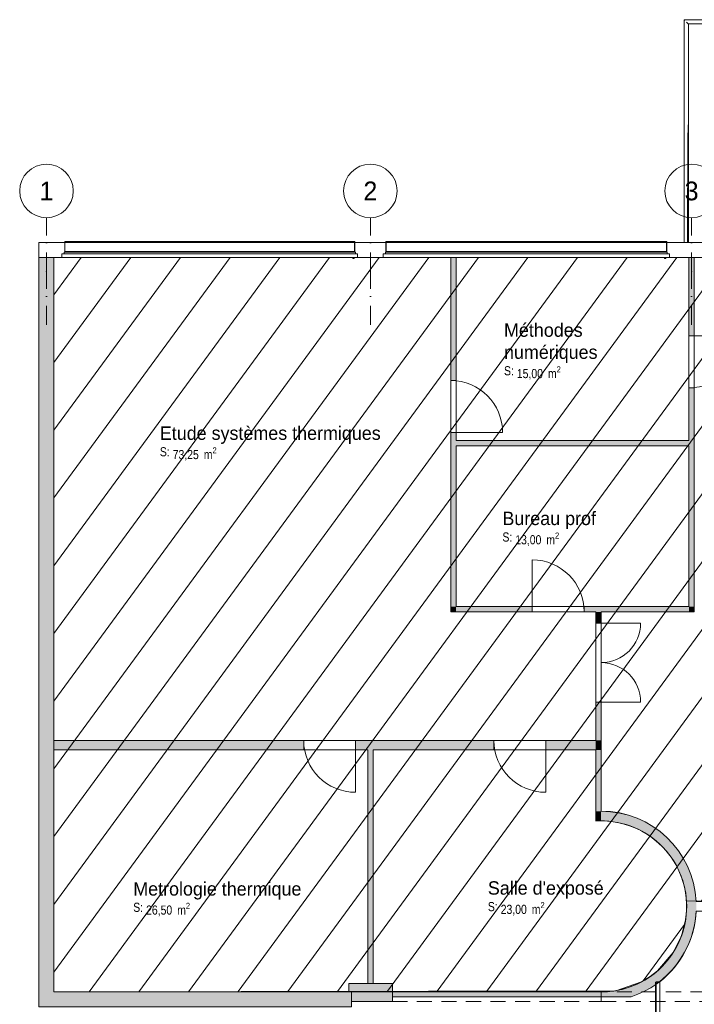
# Model space of a CAD drawing. Header units: millimetres. Extents: x -22000 to 226618, y -100134 to 72379.
# Tile 7 of 44: x -360 to 12240, y -14230 to 4161. Entities that reach past the tile are written whole.
import ezdxf
from ezdxf.enums import TextEntityAlignment as Align

# ---------------------------------------------------------------- set-up
doc = ezdxf.new("R2010")
doc.units = ezdxf.units.MM
doc.header["$MEASUREMENT"] = 0
doc.linetypes.add('Points tirets', pattern=[670.277762, 352.777767, -176.388884, 0, -141.111112])
doc.linetypes.add('Tirets', pattern=[458.610928, 282.222247, -176.388681])
for name, color, linetype in [('02-01 File _ Axe.Construction', 7, 'Continuous'), ('08-01 contour hachures', 7, 'Continuous'), ('A-AREA-____-OTLN.Modèle IFC', 7, 'Continuous'), ('A-FLOR-HRAL-OTLN.Modèle IFC', 7, 'Continuous'), ('A-GLAZ-____-OTLN.Modèle IFC', 7, 'Continuous'), ('A-WALL-____-OTLN.Modèle IFC', 7, 'Continuous'), ('Marques de Zone ARCHICAD', 7, 'Continuous'), ('Portes ARCHICAD', 7, 'Continuous')]:
    doc.layers.add(name, color=color, linetype=linetype)
doc.styles.add('STYLE_GENERE_1', font='txt')
doc.styles.add('STYLE_GENERE_2', font='ARIALN.TTF')
doc.styles.add('STYLE_GENERE_4', font='txt')

# ---------------------------------------------------------------- blocks, each defined once
blk = doc.blocks.new('Salle d_exposé_SA_17_1', base_point=(9379, -12204))
at = {"layer": 'Marques de Zone ARCHICAD', "color": 7, "lineweight": 9, "insert": (8624, -12322), "char_height": 170, "attachment_point": 1, "style": 'STYLE_GENERE_2'}
blk.add_mtext('\\A1;{\\pql;\\pt0,100;\\fArial Narrow|b0|i0|c0|p34;23,00\\fArial Narrow|b0|i0|c0|p34;\\A1{\\H.66x;\\S^  ;}\\fArial Narrow|b0|i0|c0|p34; m\\fArial Narrow|b0|i0|c0|p34;\\A1{\\H.66x;\\S2^  ;}}', dxfattribs=at)
at = {"layer": 'Marques de Zone ARCHICAD', "color": 7, "lineweight": 9}
for tag, height, style, p in [('ROOM_NAME', 250, 'STYLE_GENERE_1', (8384, -11932)), ('DUMMY_849', 250, 'STYLE_GENERE_1', (10375, -11858)), ('calculatedAreaCode', 170, 'STYLE_GENERE_2', (8384, -12320))]:
    blk.add_attdef(tag, text='', height=height, dxfattribs=dict(at, style=style)).set_placement(p, align=Align.TOP_LEFT)
blk = doc.blocks.new('Bureau prof_SA_18_1', base_point=(9475, -5301))
at = {"layer": 'Marques de Zone ARCHICAD', "color": 7, "lineweight": 9, "insert": (8896, -5419), "char_height": 170, "attachment_point": 1, "style": 'STYLE_GENERE_2'}
blk.add_mtext('\\A1;{\\pql;\\pt0,100;\\fArial Narrow|b0|i0|c0|p34;13,00\\fArial Narrow|b0|i0|c0|p34;\\A1{\\H.66x;\\S^  ;}\\fArial Narrow|b0|i0|c0|p34; m\\fArial Narrow|b0|i0|c0|p34;\\A1{\\H.66x;\\S2^  ;}}', dxfattribs=at)
at = {"layer": 'Marques de Zone ARCHICAD', "color": 7, "lineweight": 9}
for tag, height, style, p in [('DUMMY_849', 250, 'STYLE_GENERE_1', (10294, -4955)), ('ROOM_NAME', 250, 'STYLE_GENERE_1', (8656, -5029)), ('calculatedAreaCode', 170, 'STYLE_GENERE_2', (8656, -5417))]:
    blk.add_attdef(tag, text='', height=height, dxfattribs=dict(at, style=style)).set_placement(p, align=Align.TOP_LEFT)
blk = doc.blocks.new('Etude systèmes thermiques_ETU_19_1', base_point=(4173, -3709))
at = {"layer": 'Marques de Zone ARCHICAD', "color": 7, "lineweight": 9, "insert": (2498, -3827), "char_height": 170, "attachment_point": 1, "style": 'STYLE_GENERE_2'}
blk.add_mtext('\\A1;{\\pql;\\pt0,100;\\fArial Narrow|b0|i0|c0|p34;73,25\\fArial Narrow|b0|i0|c0|p34;\\A1{\\H.66x;\\S^  ;}\\fArial Narrow|b0|i0|c0|p34; m\\fArial Narrow|b0|i0|c0|p34;\\A1{\\H.66x;\\S2^  ;}}', dxfattribs=at)
at = {"layer": 'Marques de Zone ARCHICAD', "color": 7, "lineweight": 9}
for tag, height, style, p in [('ROOM_NAME', 250, 'STYLE_GENERE_1', (2258, -3437)), ('DUMMY_849', 250, 'STYLE_GENERE_1', (6088, -3363)), ('calculatedAreaCode', 170, 'STYLE_GENERE_2', (2258, -3825))]:
    blk.add_attdef(tag, text='', height=height, dxfattribs=dict(at, style=style)).set_placement(p, align=Align.TOP_LEFT)
blk = doc.blocks.new('Metrologie thermique_MET_20_1', base_point=(3228, -12216))
at = {"layer": 'Marques de Zone ARCHICAD', "color": 7, "lineweight": 9, "insert": (2001, -12335), "char_height": 170, "attachment_point": 1, "style": 'STYLE_GENERE_2'}
blk.add_mtext('\\A1;{\\pql;\\pt0,100;\\fArial Narrow|b0|i0|c0|p34;26,50\\fArial Narrow|b0|i0|c0|p34;\\A1{\\H.66x;\\S^  ;}\\fArial Narrow|b0|i0|c0|p34; m\\fArial Narrow|b0|i0|c0|p34;\\A1{\\H.66x;\\S2^  ;}}', dxfattribs=at)
at = {"layer": 'Marques de Zone ARCHICAD', "color": 7, "lineweight": 9}
for tag, height, style, p in [('ROOM_NAME', 250, 'STYLE_GENERE_1', (1761, -11949)), ('DUMMY_849', 250, 'STYLE_GENERE_1', (4695, -11871)), ('calculatedAreaCode', 170, 'STYLE_GENERE_2', (1761, -12333))]:
    blk.add_attdef(tag, text='', height=height, dxfattribs=dict(at, style=style)).set_placement(p, align=Align.TOP_LEFT)
blk = doc.blocks.new('Méthodes_BUR_23_1', base_point=(9504, -1990))
at = {"layer": 'Marques de Zone ARCHICAD', "color": 7, "lineweight": 9, "insert": (8926, -2314), "char_height": 170, "attachment_point": 1, "style": 'STYLE_GENERE_2'}
blk.add_mtext('\\A1;{\\pql;\\pt0,100;\\fArial Narrow|b0|i0|c0|p34;15,00\\fArial Narrow|b0|i0|c0|p34;\\A1{\\H.66x;\\S^  ;}\\fArial Narrow|b0|i0|c0|p34; m\\fArial Narrow|b0|i0|c0|p34;\\A1{\\H.66x;\\S2^  ;}}', dxfattribs=at)
at = {"layer": 'Marques de Zone ARCHICAD', "color": 7, "lineweight": 9}
for tag, height, style, p in [('DUMMY_849', 250, 'STYLE_GENERE_1', (10032, -1438)), ('ROOM_NAME', 250, 'STYLE_GENERE_1', (8686, -1512)), ('zoneNameLine2', 250, 'STYLE_GENERE_1', (8686, -1924)), ('DUMMY_850', 250, 'STYLE_GENERE_1', (10322, -1850)), ('calculatedAreaCode', 170, 'STYLE_GENERE_2', (8686, -2312))]:
    blk.add_attdef(tag, text='', height=height, dxfattribs=dict(at, style=style)).set_placement(p, align=Align.TOP_LEFT)
blk = doc.blocks.new('Mur_5_1', base_point=(140, -280))
at = {"layer": 'A-WALL-____-OTLN.Modèle IFC', "linetype": 'Continuous', "lineweight": 0, "true_color": 0xffffff}
blk.add_hatch(color=7, dxfattribs=at).paths.add_polyline_path([(0, -280), (0, -14000), (280, -14000), (280, -280)])
at = {"layer": 'A-WALL-____-OTLN.Modèle IFC', "color": 7, "linetype": 'Continuous', "lineweight": 20, "flags": 128}
for points in [[(0, -280), (0, -14000)], [(280, -280), (0, -280)], [(280, -9300), (280, -280)], [(280, -14000), (280, -9480)]]:
    blk.add_lwpolyline(points, dxfattribs=at)
blk = doc.blocks.new('Mur_6_1', base_point=(0, -14140))
at = {"layer": 'A-WALL-____-OTLN.Modèle IFC', "linetype": 'Continuous', "lineweight": 0, "true_color": 0xffffff}
blk.add_hatch(color=7, dxfattribs=at).paths.add_polyline_path([(0, -14280), (5840, -14280), (5840, -14000), (0, -14000)])
at = {"layer": 'A-WALL-____-OTLN.Modèle IFC', "color": 7, "linetype": 'Continuous', "lineweight": 20, "flags": 128}
for points in [[(0, -14000), (0, -14280)], [(5840, -14000), (280, -14000)], [(5840, -14280), (5840, -14000)], [(0, -14280), (5840, -14280)]]:
    blk.add_lwpolyline(points, dxfattribs=at)
blk = doc.blocks.new('Porte (Mur) 180[44]_1')
at = {"layer": 'Portes ARCHICAD', "color": 7, "linetype": 'Continuous', "lineweight": 5}
blk.add_line((7690, -3550), (8660, -3550), dxfattribs=at)
blk.add_arc((7690, -3550), 970, 0, 90, dxfattribs=at)
blk = doc.blocks.new('Mur_63_1', base_point=(7740, -280))
at = {"layer": 'A-WALL-____-OTLN.Modèle IFC', "linetype": 'Continuous', "lineweight": 0, "true_color": 0xffffff}
for points in [[(7690, -280), (7690, -2580), (7790, -2580), (7790, -280)], [(7790, -6800), (7790, -3550), (7690, -3550), (7690, -6800)], [(7790, -6800), (7690, -6900), (7790, -6900)], [(7690, -6800), (7690, -6900), (7790, -6800)]]:
    blk.add_hatch(color=7, dxfattribs=at).paths.add_polyline_path(points)
at = {"layer": 'A-WALL-____-OTLN.Modèle IFC', "color": 7, "linetype": 'Continuous', "lineweight": 20}
for p, q in [((7690, -2580), (7790, -2580)), ((7690, -3550), (7790, -3550))]:
    blk.add_line(p, q, dxfattribs=at)
at = {"layer": 'A-WALL-____-OTLN.Modèle IFC', "color": 7, "linetype": 'Continuous', "lineweight": 20, "flags": 128}
for points in [[(7690, -280), (7690, -2580)], [(7690, -280), (7790, -280)], [(7790, -2580), (7790, -280)], [(7690, -3550), (7690, -6900)], [(7790, -3700), (7790, -3550)], [(7790, -6800), (7790, -3800)], [(7690, -6900), (7790, -6900)]]:
    blk.add_lwpolyline(points, dxfattribs=at)
at = {"layer": 'Portes ARCHICAD', "color": 7, "linetype": 'Continuous', "lineweight": 5}
blk.add_blockref('Porte (Mur) 180[44]_1', (0, 0), dxfattribs=at)
blk = doc.blocks.new('Porte (Mur) 181[45]_1')
at = {"layer": 'Portes ARCHICAD', "color": 7, "linetype": 'Continuous', "lineweight": 5}
blk.add_line((9214, -6900), (9214, -5930), dxfattribs=at)
blk.add_arc((9214, -6900), 970, 0, 90, dxfattribs=at)
blk = doc.blocks.new('Mur_64_1', base_point=(7740, -6850))
at = {"layer": 'A-WALL-____-OTLN.Modèle IFC', "linetype": 'Continuous', "lineweight": 0, "true_color": 0xffffff}
for points in [[(7790, -6900), (9214, -6900), (9214, -6800), (7790, -6800)], [(12140, -6800), (10184, -6800), (10184, -6900), (12140, -6900)], [(12140, -6800), (12240, -6900), (12240, -6800)], [(12140, -6900), (12240, -6900), (12140, -6800)]]:
    blk.add_hatch(color=7, dxfattribs=at).paths.add_polyline_path(points)
at = {"layer": 'A-WALL-____-OTLN.Modèle IFC', "color": 7, "linetype": 'Continuous', "lineweight": 20}
for p, q in [((9214, -6900), (9214, -6800)), ((10184, -6900), (10184, -6800))]:
    blk.add_line(p, q, dxfattribs=at)
at = {"layer": 'A-WALL-____-OTLN.Modèle IFC', "color": 7, "linetype": 'Continuous', "lineweight": 20, "flags": 128}
for points in [[(9214, -6800), (7790, -6800)], [(12140, -6800), (10184, -6800)], [(12240, -6900), (12240, -6800)], [(7790, -6900), (9214, -6900)], [(10184, -6900), (10400, -6900)], [(10500, -6900), (12240, -6900)]]:
    blk.add_lwpolyline(points, dxfattribs=at)
at = {"layer": 'Portes ARCHICAD', "color": 7, "linetype": 'Continuous', "lineweight": 5}
blk.add_blockref('Porte (Mur) 181[45]_1', (0, 0), dxfattribs=at)
blk = doc.blocks.new('Porte (Mur) 182[46]_1')
at = {"layer": 'Portes ARCHICAD', "color": 7, "linetype": 'Continuous', "lineweight": 5}
blk.add_line((12140, -1745), (13110, -1745), dxfattribs=at)
blk.add_arc((12140, -1745), 970, 270, 0, dxfattribs=at)
blk = doc.blocks.new('Mur_65_1', base_point=(12190, -6850))
at = {"layer": 'A-WALL-____-OTLN.Modèle IFC', "linetype": 'Continuous', "lineweight": 0, "true_color": 0xffffff}
for points in [[(12240, -1745), (12240, -280), (12140, -280), (12140, -1745)], [(12240, -6800), (12240, -2715), (12140, -2715), (12140, -6800)]]:
    blk.add_hatch(color=7, dxfattribs=at).paths.add_polyline_path(points)
at = {"layer": 'A-WALL-____-OTLN.Modèle IFC', "color": 7, "linetype": 'Continuous', "lineweight": 20}
for p, q in [((12240, -1745), (12140, -1745)), ((12240, -2715), (12140, -2715))]:
    blk.add_line(p, q, dxfattribs=at)
at = {"layer": 'A-WALL-____-OTLN.Modèle IFC', "color": 7, "linetype": 'Continuous', "lineweight": 20, "flags": 128}
for points in [[(12240, -280), (12140, -280)], [(12140, -280), (12140, -1745)], [(12240, -1745), (12240, -280)], [(12140, -2715), (12140, -3700)], [(12240, -6800), (12240, -2715)], [(12140, -3800), (12140, -6800)]]:
    blk.add_lwpolyline(points, dxfattribs=at)
at = {"layer": 'Portes ARCHICAD', "color": 7, "linetype": 'Continuous', "lineweight": 5}
blk.add_blockref('Porte (Mur) 182[46]_1', (0, 0), dxfattribs=at)
blk = doc.blocks.new('Mur_66_1', base_point=(12190, -3750))
at = {"layer": 'A-WALL-____-OTLN.Modèle IFC', "linetype": 'Continuous', "lineweight": 0, "true_color": 0xffffff}
blk.add_hatch(color=7, dxfattribs=at).paths.add_polyline_path([(12140, -3700), (7790, -3700), (7790, -3800), (12140, -3800)])
at = {"layer": 'A-WALL-____-OTLN.Modèle IFC', "color": 7, "linetype": 'Continuous', "lineweight": 20, "flags": 128}
for points in [[(12140, -3700), (7790, -3700)], [(7790, -3800), (12140, -3800)]]:
    blk.add_lwpolyline(points, dxfattribs=at)
blk = doc.blocks.new('Mur_71_1', base_point=(10450, -10714))
at = {"layer": 'A-WALL-____-OTLN.Modèle IFC', "linetype": 'Continuous', "lineweight": 0, "true_color": 0xffffff}
blk.add_hatch(color=7, dxfattribs=at).paths.add_polyline_path([(10400, -9480), (10400, -10626, -0.014066), (10500, -10623), (10500, -9480)])
at = {"layer": 'A-WALL-____-OTLN.Modèle IFC', "color": 7, "linetype": 'Continuous', "lineweight": 20, "flags": 128}
for points in [[(10400, -9480), (10400, -10626)], [(10500, -10623), (10500, -9480)]]:
    blk.add_lwpolyline(points, dxfattribs=at)
blk = doc.blocks.new('Porte (Mur) 185[49]_1')
at = {"layer": 'Portes ARCHICAD', "color": 7, "linetype": 'Continuous', "lineweight": 5}
for p, q in [((10500, -7110), (11238, -7110)), ((10500, -8585), (11238, -8585))]:
    blk.add_line(p, q, dxfattribs=at)
for centre, start, end in [((10500, -7110), 270, 0), ((10500, -8585), 0, 90)]:
    blk.add_arc(centre, 738, start, end, dxfattribs=at)
blk = doc.blocks.new('Mur_72_1', base_point=(10450, -9390))
at = {"layer": 'A-WALL-____-OTLN.Modèle IFC', "linetype": 'Continuous', "lineweight": 0, "true_color": 0xffffff}
for points in [[(10400, -7110), (10500, -7110), (10500, -6900), (10400, -6900)], [(10400, -9300), (10500, -9300), (10500, -8585), (10400, -8585)]]:
    blk.add_hatch(color=7, dxfattribs=at).paths.add_polyline_path(points)
at = {"layer": 'A-WALL-____-OTLN.Modèle IFC', "color": 7, "linetype": 'Continuous', "lineweight": 20}
for p, q in [((10500, -7110), (10400, -7110)), ((10500, -8585), (10400, -8585))]:
    blk.add_line(p, q, dxfattribs=at)
at = {"layer": 'A-WALL-____-OTLN.Modèle IFC', "color": 7, "linetype": 'Continuous', "lineweight": 20, "flags": 128}
for points in [[(10400, -6900), (10400, -7110)], [(10500, -7110), (10500, -6900)], [(10400, -8585), (10400, -9300)], [(10500, -9300), (10500, -8585)]]:
    blk.add_lwpolyline(points, dxfattribs=at)
at = {"layer": 'Portes ARCHICAD', "color": 7, "linetype": 'Continuous', "lineweight": 5}
blk.add_blockref('Porte (Mur) 185[49]_1', (0, 0), dxfattribs=at)
blk = doc.blocks.new('Mur_93_1', base_point=(10500, -14090))
at = {"layer": 'A-WALL-____-OTLN.Modèle IFC', "color": 7, "linetype": 'Tirets', "lineweight": 9, "flags": 128}
for points in [[(10500, -14000), (6600, -14000)], [(6600, -14000), (6600, -14180)], [(10500, -14180), (10500, -14000)], [(6600, -14180), (10500, -14180)]]:
    blk.add_lwpolyline(points, dxfattribs=at)
blk = doc.blocks.new('Mur_95_1', base_point=(10500, -14090))
at = {"layer": 'A-WALL-____-OTLN.Modèle IFC', "color": 7, "linetype": 'Tirets', "lineweight": 9, "flags": 128}
for points in [[(15661, -14000), (10500, -14000)], [(10500, -14000), (10500, -14180)], [(15661, -14180), (15661, -14000)], [(10500, -14180), (15661, -14180)]]:
    blk.add_lwpolyline(points, dxfattribs=at)
blk = doc.blocks.new('Mur_101_1', base_point=(10887, -14045))
at = {"layer": 'A-WALL-____-OTLN.Modèle IFC', "linetype": 'Continuous', "lineweight": 0, "true_color": 0xffffff}
for points in [[(10500, -10623, 0.014066), (10400, -10626), (10400, -10806)], [(10500, -10623), (10400, -10806, -0.015652), (10500, -10803)], [(10500, -10803, -0.999981), (10500, -14000), (11059, -14090, 0.851761), (10500, -10623)], [(10500, -14000), (6600, -14000), (6600, -14090), (11059, -14090)]]:
    blk.add_hatch(color=7, dxfattribs=at).paths.add_polyline_path(points)
at = {"layer": 'A-WALL-____-OTLN.Modèle IFC', "color": 7, "linetype": 'Continuous', "lineweight": 20, "flags": 128}
blk.add_lwpolyline([(10400, -10806), (10400, -10626)], dxfattribs=at)
at = {"layer": 'A-WALL-____-OTLN.Modèle IFC', "color": 7, "linetype": 'Continuous', "lineweight": 20}
for radius, start, end in [(1778, 2.9482, 89.9981), (1598, 270.0001, 93.5847), (1778, 288.3058, 357.1466)]:
    blk.add_arc((10500, -12402), radius, start, end, dxfattribs=at)
blk = doc.blocks.new('Mur_107_1', base_point=(6600, -14045))
at = {"layer": 'A-WALL-____-OTLN.Modèle IFC', "color": 7, "linetype": 'Continuous', "lineweight": 20, "flags": 128}
for points in [[(10500, -14000), (6600, -14000)], [(6600, -14090), (6600, -14000)], [(6600, -14090), (11059, -14090)]]:
    blk.add_lwpolyline(points, dxfattribs=at)
blk = doc.blocks.new('Mur_108_1', base_point=(5840, -14090))
at = {"layer": 'A-WALL-____-OTLN.Modèle IFC', "linetype": 'Continuous', "lineweight": 0, "true_color": 0xffffff}
blk.add_hatch(color=7, dxfattribs=at).paths.add_polyline_path([(5840, -14180), (6600, -14180), (6600, -14000), (5840, -14000)])
at = {"layer": 'A-WALL-____-OTLN.Modèle IFC', "color": 7, "linetype": 'Continuous', "lineweight": 20, "flags": 128}
for points in [[(6600, -14000), (5840, -14000)], [(5840, -14000), (5840, -14180)], [(6600, -14180), (6600, -14000)], [(5840, -14180), (6600, -14180)]]:
    blk.add_lwpolyline(points, dxfattribs=at)
blk = doc.blocks.new('Mur_121_1', base_point=(6190, -9390))
at = {"layer": 'A-WALL-____-OTLN.Modèle IFC', "linetype": 'Continuous', "lineweight": 0, "true_color": 0xffffff}
blk.add_hatch(color=7, dxfattribs=at).paths.add_polyline_path([(6140, -9480), (6140, -13840), (6240, -13840), (6240, -9480)])
at = {"layer": 'A-WALL-____-OTLN.Modèle IFC', "color": 7, "linetype": 'Continuous', "lineweight": 20, "flags": 128}
for points in [[(6140, -9480), (6140, -13840)], [(6240, -13840), (6240, -9480)], [(6140, -13840), (6240, -13840)]]:
    blk.add_lwpolyline(points, dxfattribs=at)
blk = doc.blocks.new('Mur_122_1', base_point=(5790, -13920))
at = {"layer": 'A-WALL-____-OTLN.Modèle IFC', "linetype": 'Continuous', "lineweight": 0, "true_color": 0xffffff}
blk.add_hatch(color=7, dxfattribs=at).paths.add_polyline_path([(5790, -14000), (6600, -14000), (6600, -13840), (5790, -13840)])
at = {"layer": 'A-WALL-____-OTLN.Modèle IFC', "color": 7, "linetype": 'Continuous', "lineweight": 20, "flags": 128}
for points in [[(6600, -13840), (5790, -13840)], [(5790, -13840), (5790, -14000)], [(6600, -14000), (6600, -13840)], [(5790, -14000), (6600, -14000)]]:
    blk.add_lwpolyline(points, dxfattribs=at)
blk = doc.blocks.new('Porte (Mur) 202[66]_1')
at = {"layer": 'Portes ARCHICAD', "color": 7, "linetype": 'Continuous', "lineweight": 5}
blk.add_line((5915, -9300), (5915, -10270), dxfattribs=at)
blk.add_arc((5915, -9300), 970, 180, 270, dxfattribs=at)
blk = doc.blocks.new('Porte (Mur) 203[67]_1')
at = {"layer": 'Portes ARCHICAD', "color": 7, "linetype": 'Continuous', "lineweight": 5}
blk.add_line((9466, -9300), (9466, -10270), dxfattribs=at)
blk.add_arc((9466, -9300), 970, 180, 270, dxfattribs=at)
blk = doc.blocks.new('Mur_125_1', base_point=(10450, -9390))
at = {"layer": 'A-WALL-____-OTLN.Modèle IFC', "linetype": 'Continuous', "lineweight": 0, "true_color": 0xffffff}
for points in [[(4945, -9300), (280, -9300), (280, -9480), (4945, -9480)], [(8496, -9300), (5915, -9300), (5915, -9480), (8496, -9480)], [(10400, -9300), (9466, -9300), (9466, -9480), (10400, -9480)], [(10400, -9480), (10500, -9480), (10500, -9300)], [(10400, -9480), (10500, -9300), (10400, -9300)]]:
    blk.add_hatch(color=7, dxfattribs=at).paths.add_polyline_path(points)
at = {"layer": 'A-WALL-____-OTLN.Modèle IFC', "color": 7, "linetype": 'Continuous', "lineweight": 20}
for p, q in [((4945, -9300), (4945, -9480)), ((5915, -9300), (5915, -9480)), ((8496, -9300), (8496, -9480)), ((9466, -9300), (9466, -9480))]:
    blk.add_line(p, q, dxfattribs=at)
at = {"layer": 'A-WALL-____-OTLN.Modèle IFC', "color": 7, "linetype": 'Continuous', "lineweight": 20, "flags": 128}
for points in [[(4945, -9300), (280, -9300)], [(8496, -9300), (5915, -9300)], [(10400, -9300), (9466, -9300)], [(10500, -9300), (10500, -9480)], [(280, -9480), (4945, -9480)], [(5915, -9480), (6140, -9480)], [(6240, -9480), (8496, -9480)], [(9466, -9480), (10400, -9480)]]:
    blk.add_lwpolyline(points, dxfattribs=at)
at = {"layer": 'Portes ARCHICAD', "color": 7, "linetype": 'Continuous', "lineweight": 5}
for name in ['Porte (Mur) 202[66]_1', 'Porte (Mur) 203[67]_1']:
    blk.add_blockref(name, (0, 0), dxfattribs=at)
blk = doc.blocks.new('Mur 19[54]_1', base_point=(30265, -140))
at = {"layer": 'A-WALL-____-OTLN.Modèle IFC', "color": 7, "linetype": 'Continuous', "lineweight": 18}
for p, q in [((0, 0), (30265, 0)), ((0, 0), (0, -280)), ((30265, -280), (0, -280))]:
    blk.add_line(p, q, dxfattribs=at)
blk = doc.blocks.new('Elément Modèle 61[362]_1', base_point=(430, -640))
at = {"layer": 'A-GLAZ-____-OTLN.Modèle IFC', "color": 7, "linetype": 'Continuous', "lineweight": 18}
for p, q in [((480, 14), (480, 15)), ((485, 15), (480, 15)), ((480, 11), (480, 14)), ((485, 14), (480, 14)), ((480, -170), (480, 11)), ((485, 15), (485, 14)), ((5895, 15), (485, 15)), ((485, 14), (485, 11)), ((485, 11), (485, -170)), ((5895, 14), (5895, 15)), ((5900, 15), (5895, 15)), ((5895, 11), (5895, 14)), ((5900, 14), (5895, 14)), ((5895, -170), (5895, 11)), ((5900, 15), (5900, 14)), ((5900, 14), (5900, 11)), ((5900, 11), (5900, -170)), ((470, -210), (470, -180)), ((470, -180), (5910, -180)), ((480, -180), (480, -170)), ((5900, -170), (480, -170)), ((5900, -170), (5900, -180)), ((5910, -180), (5910, -210)), ((430, -280), (430, -210)), ((430, -210), (5950, -210)), ((5950, -280), (430, -280)), ((5860, -280), (5860, -298)), ((5860, -298), (5863, -300)), ((5863, -300), (5879, -300)), ((5870, -295), (5870, -280)), ((5879, -295), (5870, -295)), ((5879, -295), (5883, -295)), ((5883, -300), (5879, -300)), ((5883, -295), (5885, -295)), ((5883, -300), (5883, -295)), ((5885, -300), (5883, -300)), ((5885, -295), (5885, -300)), ((5950, -210), (5950, -280))]:
    blk.add_line(p, q, dxfattribs=at)
blk = doc.blocks.new('Elément Modèle 91[363]_1', base_point=(6430, -640))
at = {"layer": 'A-GLAZ-____-OTLN.Modèle IFC', "color": 7, "linetype": 'Continuous', "lineweight": 18}
for p, q in [((6480, 14), (6480, 15)), ((6485, 15), (6480, 15)), ((6480, 11), (6480, 14)), ((6485, 14), (6480, 14)), ((6480, -170), (6480, 11)), ((6485, 15), (6485, 14)), ((11720, 15), (6485, 15)), ((6485, 14), (6485, 11)), ((6485, 11), (6485, -170)), ((11720, 14), (11720, 15)), ((11725, 15), (11720, 15)), ((11720, 11), (11720, 14)), ((11725, 14), (11720, 14)), ((11720, -170), (11720, 11)), ((11725, 15), (11725, 14)), ((11725, 14), (11725, 11)), ((11725, 11), (11725, -170)), ((6470, -210), (6470, -180)), ((6470, -180), (11735, -180)), ((6480, -180), (6480, -170)), ((11725, -170), (6480, -170)), ((11725, -170), (11725, -180)), ((11735, -180), (11735, -210)), ((6430, -280), (6430, -210)), ((6430, -210), (11775, -210)), ((11775, -280), (6430, -280)), ((11685, -280), (11685, -298)), ((11685, -298), (11688, -300)), ((11688, -300), (11704, -300)), ((11695, -295), (11695, -280)), ((11704, -295), (11695, -295)), ((11704, -295), (11708, -295)), ((11708, -300), (11704, -300)), ((11708, -295), (11710, -295)), ((11708, -300), (11708, -295)), ((11710, -300), (11708, -300)), ((11710, -295), (11710, -300)), ((11775, -210), (11775, -280))]:
    blk.add_line(p, q, dxfattribs=at)
blk = doc.blocks.new('Barrière 53[370]_1', base_point=(6473, -21204))
at = {"layer": 'A-FLOR-HRAL-OTLN.Modèle IFC', "color": 7, "linetype": 'Continuous', "lineweight": 18}
for p, q in [((11514, -13814), (11521, -13814)), ((11514, -17206), (11514, -13814)), ((11521, -13814), (11528, -13814)), ((11522, -16681), (11528, -13814)), ((11528, -13814), (11543, -13814)), ((11530, -13814), (11530, -13810)), ((11530, -13810), (11580, -13810)), ((11543, -13814), (11559, -13814)), ((11559, -13814), (11573, -13814)), ((11573, -13814), (11587, -13814)), ((11580, -13810), (11580, -13814)), ((11587, -13814), (11591, -13814)), ((11591, -13814), (11594, -13814)), ((11594, -13814), (11594, -16200)), ((11594, -16200), (11594, -16223)), ((11594, -16223), (11594, -19614)), ((11528, -19548), (11522, -16681)), ((11514, -17229), (11514, -17206)), ((11514, -19534), (11514, -17229)), ((6474, -19534), (8331, -19534)), ((6474, -19534), (6480, -19540)), ((6474, -20285), (6474, -19534)), ((6480, -19540), (6481, -19541)), ((6481, -19541), (6484, -19544)), ((6484, -19544), (6488, -19548)), ((9008, -19542), (6488, -19548)), ((6519, -19579), (6533, -19593)), ((6533, -19593), (6547, -19607)), ((6547, -19607), (6551, -19611)), ((6551, -19611), (6551, -19611)), ((6551, -19611), (6554, -19614)), ((8411, -19614), (6554, -19614)), ((6554, -19614), (6554, -20307)), ((8331, -19534), (9658, -19534)), ((9738, -19614), (8411, -19614)), ((9008, -19542), (11528, -19548)), ((9658, -19534), (11514, -19534)), ((11594, -19614), (9738, -19614)), ((11514, -19534), (11521, -19541)), ((11521, -19541), (11528, -19548)), ((11559, -19579), (11573, -19593)), ((11573, -19593), (11587, -19607)), ((11587, -19607), (11591, -19611)), ((11591, -19611), (11591, -19611)), ((11591, -19611), (11594, -19614)), ((6474, -20427), (6474, -20285)), ((6554, -20307), (6554, -20529)), ((6474, -21200), (6474, -20427)), ((6541, -21200), (6544, -20416)), ((6554, -20529), (6554, -21200)), ((6478, -21200), (6474, -21200)), ((6482, -21200), (6478, -21200)), ((6496, -21200), (6482, -21200)), ((6490, -21204), (6490, -21200)), ((6490, -21204), (6540, -21204)), ((6510, -21200), (6496, -21200)), ((6526, -21200), (6510, -21200)), ((6541, -21200), (6526, -21200)), ((6540, -21200), (6540, -21204)), ((6548, -21200), (6541, -21200)), ((6554, -21200), (6548, -21200))]:
    blk.add_line(p, q, dxfattribs=at)
blk = doc.blocks.new('Barrière 55[372]_1', base_point=(12048, -4))
at = {"layer": 'A-FLOR-HRAL-OTLN.Modèle IFC', "color": 7, "linetype": 'Continuous', "lineweight": 18}
for p, q in [((12049, 4161), (13017, 4161)), ((12049, 4161), (12054, 4156)), ((12049, 2892), (12049, 4161)), ((12054, 4156), (12056, 4154)), ((12056, 4154), (12063, 4147)), ((12094, 4116), (12108, 4102)), ((12108, 4102), (12122, 4088)), ((12122, 4088), (12126, 4084)), ((12126, 4084), (12129, 4081)), ((13002, 4081), (12129, 4081)), ((12129, 4081), (12129, 2864)), ((13023, 4081), (13002, 4081)), ((13017, 4161), (13037, 4161)), ((13990, 4081), (13023, 4081)), ((13037, 4161), (13990, 4161)), ((13990, 4161), (13990, 4156)), ((13990, 4156), (13990, 4154)), ((13990, 4154), (13990, 4147)), ((13990, 4147), (13990, 4132)), ((13990, 4145), (13994, 4145)), ((13990, 4132), (13990, 4116)), ((13990, 4116), (13990, 4102)), ((13990, 4102), (13990, 4088)), ((13994, 4095), (13990, 4095)), ((13990, 4088), (13990, 4084)), ((13990, 4084), (13990, 4081)), ((13994, 4145), (13994, 4095)), ((12049, 1296), (12049, 2892)), ((12129, 2864), (12129, 2634)), ((12129, 2634), (12129, 0)), ((12119, 2045), (12116, 0)), ((12123, 0), (12125, 2195)), ((12049, 0), (12049, 1296)), ((12053, 0), (12049, 0)), ((12057, 0), (12053, 0)), ((12071, 0), (12057, 0)), ((12065, -4), (12065, 0)), ((12065, -4), (12115, -4)), ((12085, 0), (12071, 0)), ((12101, 0), (12085, 0)), ((12116, 0), (12101, 0)), ((12115, 0), (12115, -4)), ((12123, 0), (12116, 0)), ((12129, 0), (12123, 0))]:
    blk.add_line(p, q, dxfattribs=at)
blk = doc.blocks.new('Marque grille standard[378]_1', base_point=(140, -31547))
at = {"layer": '02-01 File _ Axe.Construction', "color": 7, "linetype": 'Points tirets', "lineweight": 5}
for p, q in [((140, -538), (140, 462)), ((140, -1538), (140, -538)), ((140, -30547), (140, -29547)), ((140, -30547), (140, -31547))]:
    blk.add_line(p, q, dxfattribs=at)
at = {"layer": '02-01 File _ Axe.Construction', "color": 7, "linetype": 'Continuous', "lineweight": 5}
for centre in [(140, 962), (140, -32047)]:
    blk.add_circle(centre, 500, dxfattribs=at)
at = {"layer": '02-01 File _ Axe.Construction', "color": 7, "linetype": 'Points tirets', "lineweight": 5}
for p in [(140, -538), (140, -538), (140, -30547), (140, -30547)]:
    blk.add_point(p, dxfattribs=at)
at = {"layer": '02-01 File _ Axe.Construction', "color": 7, "lineweight": 9, "style": 'STYLE_GENERE_4'}
for tag, p in [('AC_MarkerText_1_1', (140, 1137)), ('AC_MarkerText_1_0', (140, -31872))]:
    blk.add_attdef(tag, text='', height=350, rotation=360, dxfattribs=at).set_placement(p, align=Align.TOP_CENTER)
blk = doc.blocks.new('Marque grille standard[379]_1', base_point=(6190, -31547))
at = {"layer": '02-01 File _ Axe.Construction', "color": 7, "linetype": 'Points tirets', "lineweight": 5}
for p, q in [((6190, -538), (6190, 462)), ((6190, -1538), (6190, -538)), ((6190, -30547), (6190, -29547)), ((6190, -30547), (6190, -31547))]:
    blk.add_line(p, q, dxfattribs=at)
at = {"layer": '02-01 File _ Axe.Construction', "color": 7, "linetype": 'Continuous', "lineweight": 5}
for centre in [(6190, 962), (6190, -32047)]:
    blk.add_circle(centre, 500, dxfattribs=at)
at = {"layer": '02-01 File _ Axe.Construction', "color": 7, "linetype": 'Points tirets', "lineweight": 5}
for p in [(6190, -538), (6190, -538), (6190, -30547), (6190, -30547)]:
    blk.add_point(p, dxfattribs=at)
at = {"layer": '02-01 File _ Axe.Construction', "color": 7, "lineweight": 9, "style": 'STYLE_GENERE_4'}
for tag, p in [('AC_MarkerText_1_1', (6190, 1137)), ('AC_MarkerText_1_0', (6190, -31872))]:
    blk.add_attdef(tag, text='', height=350, rotation=360, dxfattribs=at).set_placement(p, align=Align.TOP_CENTER)
blk = doc.blocks.new('Marque grille standard[380]_1', base_point=(12190, -31547))
at = {"layer": '02-01 File _ Axe.Construction', "color": 7, "linetype": 'Points tirets', "lineweight": 5}
for p, q in [((12190, -538), (12190, 462)), ((12190, -1538), (12190, -538)), ((12190, -30547), (12190, -29547)), ((12190, -30547), (12190, -31547))]:
    blk.add_line(p, q, dxfattribs=at)
at = {"layer": '02-01 File _ Axe.Construction', "color": 7, "linetype": 'Continuous', "lineweight": 5}
for centre in [(12190, 962), (12190, -32047)]:
    blk.add_circle(centre, 500, dxfattribs=at)
at = {"layer": '02-01 File _ Axe.Construction', "color": 7, "linetype": 'Points tirets', "lineweight": 5}
for p in [(12190, -538), (12190, -538), (12190, -30547), (12190, -30547)]:
    blk.add_point(p, dxfattribs=at)
at = {"layer": '02-01 File _ Axe.Construction', "color": 7, "lineweight": 9, "style": 'STYLE_GENERE_4'}
for tag, p in [('AC_MarkerText_1_1', (12190, 1137)), ('AC_MarkerText_1_0', (12190, -31872))]:
    blk.add_attdef(tag, text='', height=350, rotation=360, dxfattribs=at).set_placement(p, align=Align.TOP_CENTER)

msp = doc.modelspace()

# ---------------------------------------------------------------- hatches: boundary and pattern name
at = {"layer": '08-01 contour hachures', "linetype": 'Continuous', "lineweight": 9}
h = msp.add_hatch(dxfattribs=at)
h.set_pattern_fill('Briques_terre_cuite__ext_56', style=0, pattern_type=2)
h.set_pattern_definition([(53.7682, (43061.8, -7110.4), (-463.491, 632.545), [])])
h.paths.add_polyline_path([(280, -280), (36100, -280), (36100, -9480), (41080, -9480), (41080, -280), (82598, -280), (85886, -14000), (66718, -14000), (66534, -13965), (66285, -13891), (66104, -13807), (65957, -13717), (65793, -13588), (65671, -13465), (65534, -13288), (65443, -13134), (65379, -12994), (65339, -12882), (65311, -12782), (65291, -12685), (65275, -12582), (65268, -12503), (65268, -12310), (63133, -12313), (63134, -12441), (63127, -12559), (63106, -12703), (63082, -12807), (63040, -12944), (62980, -13087), (62930, -13197), (62871, -13281), (62800, -13380), (62690, -13508), (62552, -13635), (62379, -13759), (62272, -13820), (62097, -13898), (61959, -13943), (61677, -14000), (14880, -14000), (14566, -13811), (14375, -13632), (14169, -13373), (14050, -13159), (13993, -13023), (13948, -12888), (13914, -12785), (13901, -12675), (13888, -12569), (13883, -12497), (13868, -12296), (12095, -12301), (12097, -12326), (12096, -12490), (12078, -12654), (11998, -12958), (11846, -13264), (11554, -13603), (11416, -13711), (11254, -13811), (10777, -13976), (280, -14000)])

# ---------------------------------------------------------------- linework, layer by layer
at = {"layer": '08-01 contour hachures', "color": 7, "linetype": 'Continuous', "lineweight": 9, "flags": 128}
msp.add_lwpolyline([(13868, -12296), (12095, -12301), (12097, -12326), (12096, -12490), (12078, -12654), (11998, -12958), (11846, -13264), (11554, -13603), (11416, -13711), (11254, -13811), (10777, -13976), (280, -14000), (280, -280), (36100, -280)], dxfattribs=at)
at = {"layer": 'A-AREA-____-OTLN.Modèle IFC', "color": 7, "linetype": 'Continuous', "lineweight": 0, "true_color": 0xfdf5ec, "flags": 128}
for points in [[(7690, -280), (280, -280), (280, -9300), (6190, -9300), (10400, -9300), (10400, -6900), (7690, -6900), (7690, -3750)], [(7790, -280), (7790, -3700), (12140, -3700), (12140, -280)], [(7790, -6800), (12140, -6800), (12140, -3800), (7790, -3800)], [(280, -9480), (280, -14000), (5690, -14000), (5790, -14000), (5790, -13840), (6140, -13840), (6140, -9480)]]:
    msp.add_lwpolyline(points, close=True, dxfattribs=at)
for points in [[(13840, -280), (12240, -280), (12240, -3750), (12240, -6900), (10500, -6900), (10500, -9390), (10500, -10623, -0.399212), (12276, -12310), (13882, -12310, -0.3995), (15660, -10620), (15660, -9390), (15660, -6900), (13840, -6900), (13840, -6350)], [(10400, -10806), (10400, -9480), (6240, -9480), (6240, -13840), (6600, -13840), (6600, -14000), (10500, -14000, 0.414468), (12098, -12400, 0.432401)], [(6474, -21204), (33900, -21200), (33896, -21666), (43904, -21666), (43900, -21200), (87611, -21200), (85929, -14180), (84275, -14180), (85600, -19614), (65601, -19614), (65601, -13663, -0.157957), (65065, -12490), (63313, -12490, -0.214878), (62629, -13811), (62629, -19614), (14566, -19614), (14566, -13811, -0.215084), (13882, -12490), (12276, -12490, -0.214969), (11594, -13810), (11583, -19614), (6474, -19614)]]:
    msp.add_lwpolyline(points, format="xyb", close=True, dxfattribs=at)

# ---------------------------------------------------------------- block references
at = {"layer": '02-01 File _ Axe.Construction', "color": 7, "linetype": 'Continuous', "lineweight": 9}
ref = msp.add_blockref('Marque grille standard[378]_1', (140, -31547), dxfattribs=at)
ref.add_attrib('AC_MarkerText_1', '1', dxfattribs={"color": 7, "lineweight": 9, "height": 350, "rotation": 360, "style": 'STYLE_GENERE_4'}).set_placement((140, -31872), align=Align.TOP_CENTER)
ref.add_attrib('AC_MarkerText_1_1', '1', dxfattribs={"color": 7, "lineweight": 9, "height": 350, "rotation": 360, "style": 'STYLE_GENERE_4'}).set_placement((140, 1137), align=Align.TOP_CENTER)
ref = msp.add_blockref('Marque grille standard[379]_1', (6190, -31547), dxfattribs=at)
ref.add_attrib('AC_MarkerText_1', '2', dxfattribs={"color": 7, "lineweight": 9, "height": 350, "rotation": 360, "style": 'STYLE_GENERE_4'}).set_placement((6190, -31872), align=Align.TOP_CENTER)
ref.add_attrib('AC_MarkerText_1_1', '2', dxfattribs={"color": 7, "lineweight": 9, "height": 350, "rotation": 360, "style": 'STYLE_GENERE_4'}).set_placement((6190, 1137), align=Align.TOP_CENTER)
ref = msp.add_blockref('Marque grille standard[380]_1', (12190, -31547), dxfattribs=at)
ref.add_attrib('AC_MarkerText_1', '3', dxfattribs={"color": 7, "lineweight": 9, "height": 350, "rotation": 360, "style": 'STYLE_GENERE_4'}).set_placement((12190, -31872), align=Align.TOP_CENTER)
ref.add_attrib('AC_MarkerText_1_1', '3', dxfattribs={"color": 7, "lineweight": 9, "height": 350, "rotation": 360, "style": 'STYLE_GENERE_4'}).set_placement((12190, 1137), align=Align.TOP_CENTER)
at = {"layer": 'A-AREA-____-OTLN.Modèle IFC', "color": 7, "linetype": 'Continuous', "lineweight": 9}
for name, p, values in [('Méthodes_BUR_23_1', (9504, -1990), {'ROOM_NAME': 'Méthodes', 'zoneNameLine2': 'numériques', 'calculatedAreaCode': 'S: '}), ('Etude systèmes thermiques_ETU_19_1', (4173, -3709), {'ROOM_NAME': 'Etude systèmes thermiques', 'calculatedAreaCode': 'S: '}), ('Bureau prof_SA_18_1', (9475, -5301), {'ROOM_NAME': 'Bureau prof', 'calculatedAreaCode': 'S: '}), ('Metrologie thermique_MET_20_1', (3228, -12216), {'ROOM_NAME': 'Metrologie thermique', 'calculatedAreaCode': 'S: '}), ('Salle d_exposé_SA_17_1', (9379, -12204), {'ROOM_NAME': "Salle d'exposé", 'calculatedAreaCode': 'S: '})]:
    msp.add_blockref(name, p, dxfattribs=at).add_auto_attribs(values)
at = {"layer": 'A-FLOR-HRAL-OTLN.Modèle IFC', "color": 7, "linetype": 'Continuous', "lineweight": 18}
for name, p in [('Barrière 55[372]_1', (12048, -4)), ('Barrière 53[370]_1', (6473, -21204))]:
    msp.add_blockref(name, p, dxfattribs=at)
at = {"layer": 'A-GLAZ-____-OTLN.Modèle IFC', "color": 7, "linetype": 'Continuous', "lineweight": 18}
for name, p in [('Elément Modèle 61[362]_1', (430, -640)), ('Elément Modèle 91[363]_1', (6430, -640))]:
    msp.add_blockref(name, p, dxfattribs=at)
at = {"layer": 'A-WALL-____-OTLN.Modèle IFC', "color": 7, "linetype": 'Continuous', "lineweight": 18}
msp.add_blockref('Mur 19[54]_1', (30265, -140), dxfattribs=at)
at = {"layer": 'A-WALL-____-OTLN.Modèle IFC', "color": 7, "lineweight": 20}
for name, p in [('Mur_5_1', (140, -280)), ('Mur_63_1', (7740, -280)), ('Mur_65_1', (12190, -6850)), ('Mur_66_1', (12190, -3750)), ('Mur_64_1', (7740, -6850)), ('Mur_72_1', (10450, -9390)), ('Mur_125_1', (10450, -9390)), ('Mur_121_1', (6190, -9390)), ('Mur_71_1', (10450, -10714)), ('Mur_101_1', (10887, -14045)), ('Mur_122_1', (5790, -13920)), ('Mur_6_1', (0, -14140)), ('Mur_108_1', (5840, -14090)), ('Mur_93_1', (10500, -14090)), ('Mur_107_1', (6600, -14045)), ('Mur_95_1', (10500, -14090))]:
    msp.add_blockref(name, p, dxfattribs=at)

doc.saveas('drawing.dxf')
